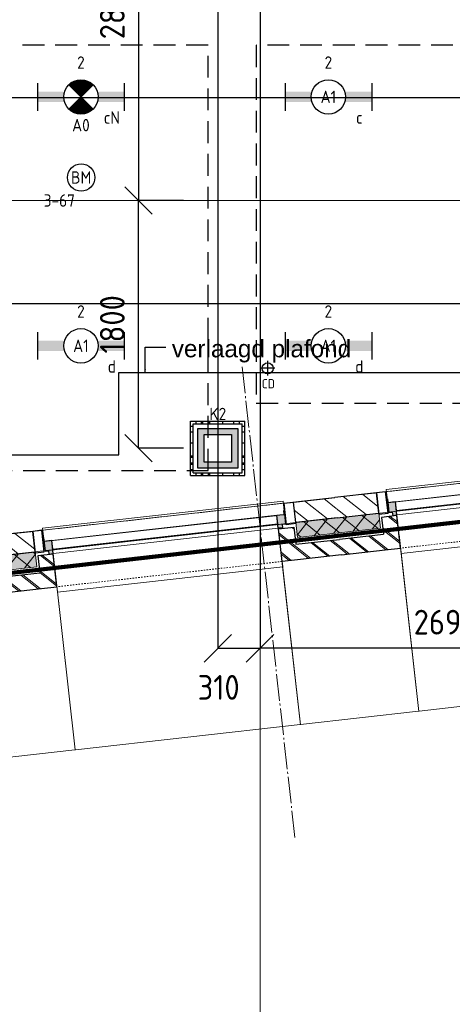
# Model space of a CAD drawing. Header units: millimetres. Extents: x -38031 to 110605, y -30229 to 92226.
# Tile 23 of 194: x 8302 to 11448, y -2345 to 4815. Entities that reach past the tile are written whole.
import ezdxf
from ezdxf.enums import TextEntityAlignment as Align

# ---------------------------------------------------------------- set-up
doc = ezdxf.new("R2010")
doc.units = ezdxf.units.MM
doc.header["$LTSCALE"] = 50
doc.set_wipeout_variables(frame=1)
doc.header["$PDMODE"] = 1
for name, pattern in [('HIDDEN', [9.525, 6.35, -3.175]), ('HIDDEN2', [4.7625, 3.175, -1.5875]), ('STYLE_01', [0.41664, 0.20828, -0.20836]), ('STYLE_07', [1.875, 0.625, -0.20828, 0.625, -0.20836, 0.06943, -0.13893]), ('STYLE_11', [5, 3.888855, -0.416718, 0.277786, -0.416641])]:
    doc.linetypes.add(name, pattern=pattern)
for name, color, linetype, lineweight in [('00 ALGEMEEN', 7, 'Continuous', 15), ('05 LINE-.Stramien', 1, 'STYLE_11', 15), ('05 LINE-0.10 grijs', 8, 'Continuous', 9), ('21 WAND BUITEN-21F_baksteen', 7, 'Continuous', 25), ('21 WAND BUITEN-21F_kalkzandsteen', 7, 'Continuous', 25), ('21 WAND BUITEN-29_isolatie', 1, 'Continuous', 15), ('Guides', 203, 'Continuous', 13), ('koppenmaten', 163, 'Continuous', 15), ('stramien', 1, 'Continuous', 15)]:
    doc.layers.add(name, color=color, linetype=linetype, lineweight=lineweight)
for name, color, linetype in [('AL$1A---_ALGEMEEN', 8, 'Continuous'), ('AL------_MAATV', 200, 'Continuous'), ('AL------_MAATVOERING', 2, 'Continuous'), ('AL------_SPARING', 2, 'Continuous'), ('AM$1A---_ARCERING', 8, 'Continuous'), ('AT$1A---_TEKST025', 8, 'Continuous'), ('AT$1A---_TEKST100', 8, 'Continuous'), ('BOUWKUNDIG', 8, 'Continuous'), ('brandscheiding', 5, 'HIDDEN'), ('EB6511--_ATTRIB', 2, 'Continuous'), ('EL6222--', 3, 'Continuous'), ('EL6311--', 3, 'Continuous'), ('el6311--nv', 7, 'Continuous'), ('EL6511--', 3, 'Continuous'), ('LICHT_TEXT018', 1, 'Continuous'), ('versterkte strook', 7, 'Continuous'), ('Vloerdoos (2e)', 51, 'Continuous'), ('Vloerdoos (OUD)', 51, 'Continuous')]:
    doc.layers.add(name, color=color, linetype=linetype)
doc.styles.add('Arial', font='ARIAL.TTF')
doc.styles.add('BURO-018', font='iso.shx', dxfattribs={"height": 90})
doc.styles.get("Standard").update_dxf_attribs({"font": 'iso.shx'})
doc.dimstyles.new('STABICAD', dxfattribs={"dimscale": 100, "dimtxt": 1.8, "dimasz": 2, "dimexe": 0, "dimexo": 2.5, "dimgap": 1.5, "dimtad": 0, "dimdec": 0, "dimrnd": 10, "dimzin": 0, "dimdsep": 46, "dimtxsty": 'Standard', "dimblk1": 'OBLIQUE', "dimblk2": 'OBLIQUE', "dimsah": 1, "dimcen": -3, "dimadec": 0, "dimazin": 0, "dimtfac": 1, "dimtdec": 0, "dimtofl": 0, "dimtmove": 2, "dimatfit": 3, "dimfxl": 0, "dimtvp": 1.055556, "dimtolj": 1, "dimtzin": 0, "dimarcsym": 0})
doc.dimstyles.new('VyA', dxfattribs={"dimtxt": 2.272868, "dimasz": 2.120801, "dimexe": 1.5, "dimexo": 1.59, "dimgap": 0.5, "dimtad": 1, "dimdec": 0, "dimzin": 11, "dimtxsty": 'Arial', "dimblk": 'VW_SLASH', "dimcen": 0, "dimdle": 1, "dimazin": 0, "dimtfac": 0.8, "dimtdec": 0, "dimtix": 1, "dimtmove": 0, "dimatfit": 0, "dimldrblk": 'VW_FILLEDARROW', "dimfxl": 0, "dimfrac": 2, "dimtolj": 1, "dimtzin": 11, "dimarcsym": 0})
pattern_1 = [(45, (0, 0), (70.7107, -70.7107), []), (45, (7.07, -7.07), (70.7107, -70.7107), [])]
pattern_2 = [(135, (0, 0), (70.7107, 70.7107), []), (45, (299.34, -299.34), (70.7107, -70.7107), [])]
pattern_3 = [(45, (0, 0), (70.7107, -70.7107), [])]

# ---------------------------------------------------------------- blocks, each defined once
blk = doc.blocks.new('_Oblique')
at = {"color": 0, "linetype": 'ByBlock', "lineweight": -2}
blk.add_line((-0.5, -0.5), (0.5, 0.5), dxfattribs=at)
blk = doc.blocks.new('*D175')
at = {"layer": 'AL------_MAATVOERING', "color": 0, "lineweight": -2}
for p, q in [((10050, 16248.4), (10050, 243.8)), ((12742.4, 16248.4), (12742.4, 243.8)), ((12742.4, 243.8), (10050, 243.8))]:
    blk.add_line(p, q, dxfattribs=at)
at = {"layer": 'Defpoints', "color": 0}
for p in [(10050, 16498.4), (12742.4, 16498.4), (10050, 243.8)]:
    blk.add_point(p, dxfattribs=at)
at = {"layer": 'AL------_MAATVOERING', "color": 0, "lineweight": -2, "xscale": 200, "yscale": 200, "zscale": 200, "rotation": 180}
blk.add_blockref('_Oblique', (10050, 243.8), dxfattribs=at)
at = {"layer": 'AL------_MAATVOERING', "color": 0, "lineweight": -2, "xscale": 200, "yscale": 200, "zscale": 200}
blk.add_blockref('_Oblique', (12742.4, 243.8), dxfattribs=at)
at = {"layer": 'AL------_MAATVOERING', "color": 0, "insert": (11396.2, 433.8), "char_height": 180, "attachment_point": 5}
blk.add_mtext('\\A1;2690', dxfattribs=at)
blk = doc.blocks.new('*D183')
at = {"layer": 'AL------_MAATVOERING', "color": 0, "lineweight": -2}
for p, q in [((9742.4, 6048.4), (9742.4, 243.8)), ((10050, 6048.4), (10050, 243.8)), ((9742.4, 243.8), (10050, 243.8))]:
    blk.add_line(p, q, dxfattribs=at)
at = {"layer": 'Defpoints', "color": 0}
for p in [(9742.4, 6298.4), (10050, 6298.4), (10050, 243.8)]:
    blk.add_point(p, dxfattribs=at)
at = {"layer": 'AL------_MAATVOERING', "color": 0, "lineweight": -2, "xscale": 200, "yscale": 200, "zscale": 200, "rotation": 180}
blk.add_blockref('_Oblique', (9742.4, 243.8), dxfattribs=at)
at = {"layer": 'AL------_MAATVOERING', "color": 0, "lineweight": -2, "xscale": 200, "yscale": 200, "zscale": 200}
blk.add_blockref('_Oblique', (10050, 243.8), dxfattribs=at)
at = {"layer": 'AL------_MAATVOERING', "color": 0, "insert": (9748.8, -40.6), "char_height": 180, "attachment_point": 5}
blk.add_mtext('\\A1;310', dxfattribs=at)
blk = doc.blocks.new('*D192')
at = {"layer": 'AL------_MAATVOERING', "color": 0, "lineweight": -2}
for p, q in [((9492.4, 3500), (9165.3, 3500)), ((9165.3, 1698.4), (9165.3, 3500)), ((9492.4, 1698.4), (9165.3, 1698.4))]:
    blk.add_line(p, q, dxfattribs=at)
at = {"layer": 'Defpoints', "color": 0}
for p in [(9165.3, 3500), (9742.4, 3500), (9742.4, 1698.4)]:
    blk.add_point(p, dxfattribs=at)
at = {"layer": 'AL------_MAATVOERING', "color": 0, "lineweight": -2, "xscale": 200, "yscale": 200, "zscale": 200}
for p, rotation in [((9165.3, 3500), 90), ((9165.3, 1698.4), 270)]:
    blk.add_blockref('_Oblique', p, dxfattribs=dict(at, rotation=rotation))
at = {"layer": 'AL------_MAATVOERING', "color": 0, "insert": (8975.3, 2599.2), "char_height": 180, "attachment_point": 5, "rotation": 90}
blk.add_mtext('\\A1;1800', dxfattribs=at)
blk = doc.blocks.new('*D193')
at = {"layer": 'AL------_MAATVOERING', "color": 0, "lineweight": -2}
for p, q in [((9492.4, 6298.4), (9165.3, 6298.4)), ((9165.3, 6298.4), (9165.3, 3500)), ((9492.4, 3500), (9165.3, 3500))]:
    blk.add_line(p, q, dxfattribs=at)
at = {"layer": 'Defpoints', "color": 0}
for p in [(9742.4, 6298.4), (9165.3, 3500), (9742.4, 3500)]:
    blk.add_point(p, dxfattribs=at)
at = {"layer": 'AL------_MAATVOERING', "color": 0, "lineweight": -2, "xscale": 200, "yscale": 200, "zscale": 200}
for p, rotation in [((9165.3, 6298.4), 90), ((9165.3, 3500), 270)]:
    blk.add_blockref('_Oblique', p, dxfattribs=dict(at, rotation=rotation))
at = {"layer": 'AL------_MAATVOERING', "color": 0, "insert": (8975.3, 4899.2), "char_height": 180, "attachment_point": 5, "rotation": 90}
blk.add_mtext('\\A1;2800', dxfattribs=at)
blk = doc.blocks.new('1115B6630')
at = {"color": 0}
for p, q in [((-6.3, 2), (-6.3, -2)), ((6.3, 2), (6.3, -2))]:
    blk.add_line(p, q, dxfattribs=at)
at = {"color": 0, "linetype": 'Continuous'}
blk.add_circle((0, 0), 2.5, dxfattribs=at)
at = {"color": 0}
for points in [[(-2.5, 0.75), (-6.3, 0.75), (-2.5, -0.75), (-6.3, -0.75)], [(2.5, 0.75), (6.3, 0.75), (2.5, -0.75), (6.3, -0.75)]]:
    blk.add_solid(points, dxfattribs=at)
at = {"color": 0, "linetype": 'Continuous', "style": 'BURO-018'}
for tag, p in [('E_GKAST', (0, 8)), ('E_GROEP', (0, 5)), ('E_SGROEP', (4.5, 5)), ('E_ARMCODE', (0, 0)), ('E_SLET', (4.5, -3))]:
    blk.add_attdef(tag, text='', height=1.8, dxfattribs=at).set_placement(p, align=Align.MIDDLE)
blk = doc.blocks.new('E00123')
at = {"color": 0, "linetype": 'Continuous'}
blk.add_circle((0, 0), 2, dxfattribs=at)
at = {"color": 0, "linetype": 'Continuous', "style": 'BURO-018'}
for tag, p in [('E_TEXT1', (0, 4.5)), ('E_TEXT2', (0, 0))]:
    blk.add_attdef(tag, text='', height=1.8, dxfattribs=at).set_placement(p, align=Align.MIDDLE)
at = {"color": 0, "linetype": 'Continuous', "style": 'BURO-018', "flags": 1}
blk.add_attdef('E_MATCODE', (0, 0), '', height=1.8, dxfattribs=at)
blk = doc.blocks.new('E00414')
at = {"color": 0, "linetype": 'Continuous'}
for p, q in [((-2.9, -2.9), (-2.9, 2.9)), ((-2.9, 2.9), (2.9, 2.9)), ((2.9, 2.9), (2.9, -2.9)), ((-2, 2), (2, 2)), ((-2, -2), (-2, 2)), ((2, 2), (2, -2)), ((2, -2), (-2, -2)), ((2.9, -2.9), (-2.9, -2.9))]:
    blk.add_line(p, q, dxfattribs=at)
at = {"color": 0}
for points in [[(-2.9, 2.9), (2.9, 2.9), (-2, 2), (2, 2)], [(-2, -2), (-2.9, -2.9), (-2, 2), (-2.9, 2.9)], [(2, 2), (2.9, 2.9), (2, -2), (2.9, -2.9)], [(2, -2), (2.9, -2.9), (-2, -2), (-2.9, -2.9)]]:
    blk.add_solid(points, dxfattribs=at)
at = {"color": 0, "linetype": 'Continuous', "style": 'BURO-018'}
for tag, p in [('E_GKAST', (0, 8)), ('E_GROEP', (0, 5)), ('E_SGROEP', (4.5, 5))]:
    blk.add_attdef(tag, text='', height=1.8, dxfattribs=at).set_placement(p, align=Align.MIDDLE)
at = {"color": 0, "linetype": 'Continuous', "style": 'BURO-018', "flags": 1}
for tag, p in [('E_VERMCODE', (13, 5)), ('E_MATCODE', (0, 0))]:
    blk.add_attdef(tag, text='', height=1.8, dxfattribs=at).set_placement(p, align=Align.MIDDLE)
blk = doc.blocks.new('E00018')
at = {"color": 0, "linetype": 'Continuous'}
for p, q in [((-1.77, -1.77), (1.77, 1.77)), ((1.77, -1.77), (-1.77, 1.77))]:
    blk.add_line(p, q, dxfattribs=at)
at = {"color": 0, "linetype": 'Continuous', "const_width": 2.5}
for points in [[(-0.88, 0.88, -0.198912), (0, 1.25, -0.198912), (0.88, 0.88, -1)], [(-0.88, -0.88, 0.198912), (0, -1.25, 0.198912), (0.88, -0.88, 1)]]:
    blk.add_lwpolyline(points, format="xyb", dxfattribs=at)
blk = doc.blocks.new('1115B6630-NO1')
at = {"color": 0}
for p, q in [((-6.3, 2), (-6.3, -2)), ((6.3, 2), (6.3, -2))]:
    blk.add_line(p, q, dxfattribs=at)
at = {"color": 0, "linetype": 'Continuous'}
blk.add_circle((0, 0), 2.5, dxfattribs=at)
at = {"color": 0}
for points in [[(-2.5, 0.75), (-6.3, 0.75), (-2.5, -0.75), (-6.3, -0.75)], [(2.5, 0.75), (6.3, 0.75), (2.5, -0.75), (6.3, -0.75)]]:
    blk.add_solid(points, dxfattribs=at)
at = {"color": 0, "zscale": 50}
blk.add_blockref('E00018', (0, 0), dxfattribs=at)
at = {"color": 0, "linetype": 'Continuous', "style": 'BURO-018'}
for tag, p in [('E_GKAST', (0, 8)), ('E_GROEP', (0, 5)), ('E_SGROEP', (4.5, 5)), ('E_ARMCODE', (0, 0)), ('E_SLET', (4.5, -3))]:
    blk.add_attdef(tag, text='', height=1.8, dxfattribs=at).set_placement(p, align=Align.MIDDLE)
blk = doc.blocks.new('Centraaldoos')
at = {"color": 1, "linetype": 'Continuous'}
for p, q in [((-2, 0), (2, 0)), ((0, -2), (0, 2))]:
    blk.add_line(p, q, dxfattribs=at)
at = {"color": 0, "linetype": 'Continuous'}
blk.add_circle((0, 0), 1.5, dxfattribs=at)
at = {"color": 0, "linetype": 'Continuous', "style": 'BURO-018'}
blk.add_attdef('AL_POSNR', text='', height=1.8, dxfattribs=at).set_placement((0, 3), align=Align.CENTER)
at = {"color": 0, "linetype": 'Continuous', "style": 'BURO-018', "flags": 1}
blk.add_attdef('AL_OMS', (0, 0), '', height=1.8, dxfattribs=at)
at = {"layer": 'AL------_MAATV', "style": 'BURO-018'}
blk.add_text('CD', height=2.531, rotation=180, dxfattribs=at).set_placement((1.61, 5.48))
blk = doc.blocks.new('VLOERDOOS (2e)')
at = {"layer": 'Vloerdoos (OUD)'}
for p, q in [((0, 395), (395, 395)), ((0, 395), (0, 0)), ((20, 375), (20, 20)), ((20, 375), (375, 375)), ((40, 375), (40, 395)), ((80, 375), (80, 395)), ((90, 375), (90, 395)), ((130, 375), (130, 395)), ((140, 375), (140, 395)), ((235, 375), (235, 395)), ((315, 375), (315, 395)), ((355, 375), (355, 395)), ((375, 375), (375, 20)), ((395, 395), (395, 0)), ((0, 355), (20, 355)), ((0, 315), (20, 315)), ((0, 305), (20, 305)), ((375, 355), (395, 355)), ((375, 315), (395, 315)), ((375, 305), (395, 305)), ((0, 265), (20, 265)), ((0, 255), (20, 255)), ((375, 265), (395, 265)), ((375, 255), (395, 255)), ((0, 160), (20, 160)), ((375, 160), (395, 160)), ((0, 80), (20, 80)), ((375, 80), (395, 80)), ((0, 40), (20, 40)), ((0, 0), (395, 0)), ((20, 20), (375, 20)), ((40, 0), (40, 20)), ((80, 0), (80, 20)), ((90, 0), (90, 20)), ((130, 0), (130, 20)), ((140, 0), (140, 20)), ((235, 0), (235, 20)), ((315, 0), (315, 20)), ((355, 0), (355, 20)), ((375, 40), (395, 40))]:
    blk.add_line(p, q, dxfattribs=at)
blk = doc.blocks.new('txt 1_100 verlaagd plafond')
at = {"layer": 'AL$1A---_ALGEMEEN', "color": 0}
for p, q in [((-1830, 0), (-1830, 182.6)), ((-1830, 182.6), (-1680, 182.6))]:
    blk.add_line(p, q, dxfattribs=at)
blk.add_solid([(-1830, 0), (-1836.7, 25), (-1823.3, 25)], dxfattribs=at)
at = {"layer": 'AT$1A---_TEKST100', "insert": (-983.5, 235.8), "char_height": 126.27, "attachment_point": 2, "line_spacing_factor": 0.967741, "style": 'Arial'}
blk.add_mtext('{\\C256;\\lverlaagd plafond}', dxfattribs=at)
blk = doc.blocks.new('zijdetail kozijn 2kops')
at = {"color": 0}
blk.add_wipeout([(-63, 420), (-130, 420), (-130, 262), (-63, 262)], dxfattribs=at).dxf.layer = 'AL$1A---_ALGEMEEN'
at = {"layer": 'AM$1A---_ARCERING', "linetype": 'Continuous', "lineweight": 0}
blk.add_hatch(color=256, dxfattribs=at).paths.add_polyline_path([(-54.2, 338), (-54.2, 366), (-56, 366), (-56, 266), (-31, 266), (-31, 243), (0, 243), (0, 338), (-22, 338)])
at = {"layer": 'AL$1A---_ALGEMEEN', "color": 0}
for points in [[(-63, 420), (-130, 420), (-130, 262), (-63, 262)], [(-54.2, 338), (-54.2, 366), (-56, 366), (-56, 266), (-31, 266), (-31, 243), (0, 243), (0, 338), (-22, 338)]]:
    blk.add_lwpolyline(points, close=True, dxfattribs=at)
blk = doc.blocks.new('31x_alu-1e-mk106b-p')
at = {"color": 0}
blk.add_wipeout([(-338, 1648), (-338, 0), (-276, 0), (-276, 1648)], dxfattribs=at).dxf.layer = '05 LINE-0.10 grijs'
at = {"layer": '05 LINE-0.10 grijs', "color": 0}
for points in [[(-435, 1704), (-338, 1704), (-338, -56), (-435, -56)], [(-338, 1648), (-338, 0), (-276, 0), (-276, 1648)]]:
    blk.add_lwpolyline(points, close=True, dxfattribs=at)
at = {"layer": '00 ALGEMEEN', "color": 0, "xscale": -1, "rotation": 90}
blk.add_blockref('zijdetail kozijn 2kops', (0, 1648), dxfattribs=at)
at = {"layer": '00 ALGEMEEN', "color": 0, "rotation": 90}
blk.add_blockref('zijdetail kozijn 2kops', (0, 0), dxfattribs=at)
at = {"layer": '05 LINE-0.10 grijs', "color": 0, "linetype": 'STYLE_01'}
blk.add_line((-420, 1711), (-420, -63), dxfattribs=at)
at = {"layer": '05 LINE-0.10 grijs', "color": 0}
blk.add_lwpolyline([(-243, 1648), (40, 1648), (40, 0), (-243, 0)], close=True, dxfattribs=at)
at = {"color": 0}
blk.add_wipeout([(-113, -113), (-113, -434), (0, -434), (0, -113), (0, 0), (-238, 0), (-238, -113), (-114, -113)], dxfattribs=at).dxf.layer = '21 WAND BUITEN-21F_baksteen'
at = {"layer": 'AM$1A---_ARCERING', "linetype": 'Continuous', "lineweight": 5}
h = blk.add_hatch(dxfattribs=at)
h.set_pattern_fill('BAKSTEEN', color=256, style=0, pattern_type=2)
h.set_pattern_definition(pattern_1)
edge = h.paths.add_edge_path()
edge.add_line((-113, -113), (-113, -434))
edge.add_line((-113, -434), (0, -434))
edge.add_line((0, -434), (0, -113))
edge.add_line((0, -113), (0, 0))
edge.add_line((0, 0), (-238, 0))
edge.add_line((-238, 0), (-238, -113))
edge.add_line((-238, -113), (-114, -113))
at = {"layer": 'AM$1A---_ARCERING', "linetype": 'Continuous', "lineweight": 0}
blk.add_hatch(color=256, dxfattribs=at).paths.add_polyline_path([(-160, -130), (-270, -130), (-270, -434), (-160, -434)])
at = {"layer": 'AM$1A---_ARCERING', "linetype": 'Continuous', "lineweight": 5}
h = blk.add_hatch(dxfattribs=at)
h.set_pattern_fill('ISOLATIE', color=256, style=0, pattern_type=2)
h.set_pattern_definition(pattern_2)
h.paths.add_polyline_path([(-160, -130), (-270, -130), (-270, -434), (-160, -434)])
at = {"layer": '05 LINE-0.10 grijs', "color": 0, "linetype": 'STYLE_01'}
blk.add_line((0, 1648), (0, 0), dxfattribs=at)
at = {"layer": '21 WAND BUITEN-21F_baksteen', "color": 0}
blk.add_line((-113, -113), (-113, -434), dxfattribs=at)
at = {"layer": '21 WAND BUITEN-21F_baksteen', "color": 0, "flags": 128}
blk.add_lwpolyline([(0, -434), (0, -113), (0, 0), (-238, 0), (-238, -113), (-114, -113)], dxfattribs=at)
at = {"layer": '21 WAND BUITEN-29_isolatie', "color": 0}
blk.add_line((-160, -434), (-160, -130), dxfattribs=at)
at = {"layer": '21 WAND BUITEN-29_isolatie', "color": 0, "flags": 128}
blk.add_lwpolyline([(-160, -130), (-270, -130), (-270, -434)], dxfattribs=at)
at = {"color": 0}
for points, layer in [([(-113, 1761), (-113, 2082), (0, 2082), (0, 1761), (0, 1648), (-238, 1648), (-238, 1761), (-114, 1761)], '21 WAND BUITEN-21F_baksteen'), ([(-420, -130), (-420, -434), (-270, -434), (-270, -130)], '21 WAND BUITEN-21F_kalkzandsteen')]:
    blk.add_wipeout(points, dxfattribs=at).dxf.layer = layer
at = {"layer": 'AM$1A---_ARCERING', "linetype": 'Continuous', "lineweight": 0}
blk.add_hatch(color=256, dxfattribs=at).paths.add_polyline_path([(-160, 1778), (-270, 1778), (-270, 2082), (-160, 2082)])
at = {"layer": 'AM$1A---_ARCERING', "linetype": 'Continuous', "lineweight": 5}
h = blk.add_hatch(dxfattribs=at)
h.set_pattern_fill('ISOLATIE', color=256, style=0, pattern_type=2)
h.set_pattern_definition(pattern_2)
h.paths.add_polyline_path([(-160, 1778), (-270, 1778), (-270, 2082), (-160, 2082)])
h = blk.add_hatch(dxfattribs=at)
h.set_pattern_fill('BAKSTEEN', color=256, style=0, pattern_type=2)
h.set_pattern_definition(pattern_1)
edge = h.paths.add_edge_path()
edge.add_line((-113, 1761), (-113, 2082))
edge.add_line((-113, 2082), (0, 2082))
edge.add_line((0, 2082), (0, 1761))
edge.add_line((0, 1761), (0, 1648))
edge.add_line((0, 1648), (-238, 1648))
edge.add_line((-238, 1648), (-238, 1761))
edge.add_line((-238, 1761), (-114, 1761))
h = blk.add_hatch(dxfattribs=at)
h.set_pattern_fill('KALKZANDSTEEN', color=256, style=0, pattern_type=2)
h.set_pattern_definition(pattern_3)
h.paths.add_polyline_path([(-420, -130), (-420, -434), (-270, -434), (-270, -130)])
at = {"layer": '21 WAND BUITEN-21F_baksteen', "color": 0}
blk.add_line((-113, 1761), (-113, 2082), dxfattribs=at)
at = {"layer": '21 WAND BUITEN-21F_baksteen', "color": 0, "flags": 128}
blk.add_lwpolyline([(0, 2082), (0, 1761), (0, 1648), (-238, 1648), (-238, 1761), (-114, 1761)], dxfattribs=at)
at = {"layer": '21 WAND BUITEN-21F_kalkzandsteen', "color": 0}
blk.add_line((-420, -130), (-420, -434), dxfattribs=at)
at = {"layer": '21 WAND BUITEN-21F_kalkzandsteen', "color": 0, "flags": 128}
blk.add_lwpolyline([(-270, -434), (-270, -130), (-420, -130)], dxfattribs=at)
at = {"layer": '21 WAND BUITEN-29_isolatie', "color": 0}
blk.add_line((-160, 2082), (-160, 1778), dxfattribs=at)
at = {"layer": '21 WAND BUITEN-29_isolatie', "color": 0, "flags": 128}
blk.add_lwpolyline([(-160, 1778), (-270, 1778), (-270, 2082)], dxfattribs=at)
at = {"color": 0}
blk.add_wipeout([(-420, 1778), (-420, 2082), (-270, 2082), (-270, 1778)], dxfattribs=at).dxf.layer = '21 WAND BUITEN-21F_kalkzandsteen'
at = {"layer": 'AM$1A---_ARCERING', "linetype": 'Continuous', "lineweight": 5}
h = blk.add_hatch(dxfattribs=at)
h.set_pattern_fill('KALKZANDSTEEN', color=256, style=0, pattern_type=2)
h.set_pattern_definition(pattern_3)
h.paths.add_polyline_path([(-420, 1778), (-420, 2082), (-270, 2082), (-270, 1778)])
at = {"layer": '21 WAND BUITEN-21F_kalkzandsteen', "color": 0}
blk.add_line((-420, 1778), (-420, 2082), dxfattribs=at)
at = {"layer": '21 WAND BUITEN-21F_kalkzandsteen', "color": 0, "flags": 128}
blk.add_lwpolyline([(-270, 2082), (-270, 1778), (-420, 1778)], dxfattribs=at)
blk = doc.blocks.new('VW_SLASH')
at = {"layer": 'AL$1A---_ALGEMEEN', "color": 0, "linetype": 'ByBlock', "lineweight": -2}
blk.add_line((0, 0), (-1, 0), dxfattribs=at)
at = {"layer": 'AL$1A---_ALGEMEEN', "color": 0, "linetype": 'ByBlock', "lineweight": 5}
blk.add_line((0.5, 0.5), (-0.5, -0.5), dxfattribs=at)
blk = doc.blocks.new('*D1145')
at = {"layer": 'koppenmaten', "color": 0, "lineweight": -2}
for p, q in [((-77549, -170.4), (-77549, -1464.8)), ((-75901, -170.4), (-75901, -1464.8)), ((-77546.9, -1463.3), (-75903.1, -1463.3))]:
    blk.add_line(p, q, dxfattribs=at)
at = {"layer": 'koppenmaten', "color": 0, "lineweight": -2, "xscale": 2.12080078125, "yscale": 2.12080078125, "zscale": 2.12080078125, "rotation": 180}
blk.add_blockref('VW_SLASH', (-77549, -1463.3), dxfattribs=at)
at = {"layer": 'koppenmaten', "color": 0, "lineweight": -2, "xscale": 2.12080078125, "yscale": 2.12080078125, "zscale": 2.12080078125}
blk.add_blockref('VW_SLASH', (-75901, -1463.3), dxfattribs=at)
at = {"layer": 'AT$1A---_TEKST025', "insert": (-76725, -1437.1), "char_height": 2.273, "attachment_point": 5, "style": 'Arial'}
blk.add_mtext('\\A1;13K+V=82400', dxfattribs=at)
blk = doc.blocks.new('VW_FILLEDARROW')
at = {"layer": 'AL$1A---_ALGEMEEN', "color": 0, "lineweight": -2}
blk.add_solid([(0, 0), (0.5, 0.5), (0.5, -0.5)], dxfattribs=at)
blk = doc.blocks.new('*D1146')
at = {"layer": 'koppenmaten', "color": 0, "lineweight": -2}
for p, q in [((-78417, -209), (-78417, -1464.8)), ((-77549, -159), (-77549, -1464.8)), ((-78414.9, -1463.3), (-77551.1, -1463.3))]:
    blk.add_line(p, q, dxfattribs=at)
at = {"layer": 'koppenmaten', "color": 0, "lineweight": -2, "xscale": 2.12080078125, "yscale": 2.12080078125, "zscale": 2.12080078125, "rotation": 180}
blk.add_blockref('VW_SLASH', (-78417, -1463.3), dxfattribs=at)
at = {"layer": 'koppenmaten', "color": 0, "lineweight": -2, "xscale": 2.12080078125, "yscale": 2.12080078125, "zscale": 2.12080078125}
blk.add_blockref('VW_SLASH', (-77549, -1463.3), dxfattribs=at)
at = {"layer": 'AT$1A---_TEKST025', "insert": (-77983, -1437.1), "char_height": 2.273, "attachment_point": 5, "style": 'Arial'}
blk.add_mtext('\\A1;7K-V=43400', dxfattribs=at)
blk = doc.blocks.new('*D1147')
at = {"layer": 'koppenmaten', "color": 0, "lineweight": -2}
for p, q in [((-80065, -199), (-80065, -1464.8)), ((-78417, -199), (-78417, -1464.8)), ((-80062.9, -1463.3), (-78419.1, -1463.3))]:
    blk.add_line(p, q, dxfattribs=at)
at = {"layer": 'koppenmaten', "color": 0, "lineweight": -2, "xscale": 2.12080078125, "yscale": 2.12080078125, "zscale": 2.12080078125, "rotation": 180}
blk.add_blockref('VW_SLASH', (-80065, -1463.3), dxfattribs=at)
at = {"layer": 'koppenmaten', "color": 0, "lineweight": -2, "xscale": 2.12080078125, "yscale": 2.12080078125, "zscale": 2.12080078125}
blk.add_blockref('VW_SLASH', (-78417, -1463.3), dxfattribs=at)
at = {"layer": 'AT$1A---_TEKST025', "insert": (-79241, -1437.1), "char_height": 2.273, "attachment_point": 5, "style": 'Arial'}
blk.add_mtext('\\A1;13K+V=82400', dxfattribs=at)
blk = doc.blocks.new('*D1148')
at = {"layer": 'koppenmaten', "color": 0, "lineweight": -2}
for p, q in [((-80933, -199), (-80933, -1464.8)), ((-80065, -152.9), (-80065, -1464.8)), ((-80930.9, -1463.3), (-80067.1, -1463.3))]:
    blk.add_line(p, q, dxfattribs=at)
at = {"layer": 'koppenmaten', "color": 0, "lineweight": -2, "xscale": 2.12080078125, "yscale": 2.12080078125, "zscale": 2.12080078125, "rotation": 180}
blk.add_blockref('VW_SLASH', (-80933, -1463.3), dxfattribs=at)
at = {"layer": 'koppenmaten', "color": 0, "lineweight": -2, "xscale": 2.12080078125, "yscale": 2.12080078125, "zscale": 2.12080078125}
blk.add_blockref('VW_SLASH', (-80065, -1463.3), dxfattribs=at)
at = {"layer": 'AT$1A---_TEKST025', "insert": (-80499, -1437.1), "char_height": 2.273, "attachment_point": 5, "style": 'Arial'}
blk.add_mtext('\\A1;7K-V=43400', dxfattribs=at)
blk = doc.blocks.new('metselwerk zo gevel 1e verd')
at = {"layer": '00 ALGEMEEN', "color": 8, "rotation": 269.999999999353}
blk.add_blockref('31x_alu-1e-mk106b-p', (-77549, -270.32735), dxfattribs=at)
blk.add_blockref('31x_alu-1e-mk106b-p', (-80065, -270.32735), dxfattribs=at)
at = {"layer": 'koppenmaten', "color": 8}
dim = blk.add_linear_dim(base=(-75901, -1463.28595), p1=(-77549, -168.82735), p2=(-75901, -168.82735), dimstyle='VyA', override={"dimtxt": 2.272868, "dimgap": 25, "dimlfac": 50, "dimpost": '13K+V=<>', "dimtxsty": 'Arial', "dimtmove": 2}, dxfattribs=at)
dim.commit()
dim.dimension.update_dxf_attribs({"geometry": '*D1145', "text_midpoint": (-76725, -1437.12471)})
at = {"layer": '05 LINE-.Stramien', "color": 8}
blk.add_line((-78547.834, -2275.00786), (-78547.834, 1174.99214), dxfattribs=at)
at = {"layer": 'Guides', "color": 8}
for p, q in [((-93461, 150), (15460, 150)), ((-93461, 0), (15460, 0))]:
    blk.add_line(p, q, dxfattribs=at)
at = {"layer": 'koppenmaten', "color": 8}
for base, p1, p2, override, picture, middle in [((-80065, -1463.28595), (-80933, -197.44536), (-80065, -151.32735), {"dimtxt": 2.272868, "dimgap": 25, "dimlfac": 50, "dimpost": '7K-V=<>', "dimtxsty": 'Arial', "dimtmove": 2}, '*D1148', (-80499, -1437.12471)), ((-78417, -1463.28595), (-80065, -197.44536), (-78417, -197.44536), {"dimtxt": 2.272868, "dimgap": 25, "dimlfac": 50, "dimpost": '13K+V=<>', "dimtxsty": 'Arial', "dimtmove": 2}, '*D1147', (-79241, -1437.12471)), ((-77549, -1463.28595), (-78417, -207.44536), (-77549, -157.44536), {"dimtxt": 2.272868, "dimgap": 25, "dimlfac": 50, "dimpost": '7K-V=<>', "dimtxsty": 'Arial', "dimtmove": 2}, '*D1146', (-77983, -1437.12471))]:
    dim = blk.add_linear_dim(base=base, p1=p1, p2=p2, dimstyle='VyA', override=override, dxfattribs=at)
    dim.commit()
    dim.dimension.update_dxf_attribs({"geometry": picture, "text_midpoint": middle})
blk = doc.blocks.new('200254 W 211 30-06-2008')
at = {"layer": 'AL$1A---_ALGEMEEN'}
blk.add_lwpolyline([(19014.31, 3111.95), (19000.21, 3111.95), (19000.21, 3036.95), (19107.21, 3036.95), (19107.21, 3048.95), (19215.21, 3048.95), (19215.21, 3060.95), (19293.43, 3060.95), (19293.43, 3296.86), (19291.65, 3296.86), (19291.65, 3307.22), (19293.43, 3307.22), (19293.43, 3425.06), (19244.95, 3425.06), (19244.95, 3335.13), (19242.05, 3335.13), (19234.33, 3335.13), (19219.33, 3335.13), (19219.33, 3223.35), (19014.31, 3223.35)], close=True, dxfattribs=at)
at = {"layer": 'stramien', "linetype": 'STYLE_07', "ltscale": 50}
for p, q in [((19235.75, 2695.43), (19235.75, 4240.03)), ((18888.74, 2999.55), (21031.95, 3240.24)), ((18923.73, 3085.95), (21069.72, 3085.95))]:
    blk.add_line(p, q, dxfattribs=at)
at = {"layer": 'AL$1A---_ALGEMEEN', "xscale": 0.02, "yscale": 0.02, "zscale": 0.02}
blk.add_blockref('txt 1_100 verlaagd plafond', (19255.63, 3060.95), dxfattribs=at)
at = {"layer": '00 ALGEMEEN', "color": 0, "xscale": 0.02, "yscale": 0.02, "zscale": 0.02, "rotation": 6.40755072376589}
blk.add_blockref('metselwerk zo gevel 1e verd', (20796.89, 3213.85), dxfattribs=at)

msp = doc.modelspace()

# ---------------------------------------------------------------- block references
at = {"layer": 'BOUWKUNDIG', "xscale": 50, "yscale": 50, "zscale": 50}
msp.add_blockref('200254 W 211 30-06-2008', (-951737.5, -150797.3), dxfattribs=at)

# ---------------------------------------------------------------- next in the draw order: linework, layer by layer
at = {"layer": 'brandscheiding', "const_width": 30}
msp.add_lwpolyline([(15050, 46590), (-2480, 46590), (-2480, 29110), (9780, 29110), (9780, 16720), (-2690, 16720), (-2690, 12840), (-4290, 12840), (-4290, -630), (27516.7, 2979.6)], dxfattribs=at)
at = {"layer": 'LICHT_TEXT018', "linetype": 'HIDDEN2'}
for points in [[(6422, 1536.4), (9672, 1536.4), (9672, 4628.5), (6422, 4628.5)], [(10022, 2027.3), (12881.7, 2027.3), (12881.7, 4628.5), (10022, 4628.5)]]:
    msp.add_lwpolyline(points, close=True, dxfattribs=at)
at = {"layer": 'versterkte strook'}
for p, q in [((-4181.9, 4250), (14345.1, 4250)), ((-4181.9, 2750), (14345.1, 2750))]:
    msp.add_line(p, q, dxfattribs=at)

# ---------------------------------------------------------------- next in the draw order: block references
at = {"layer": 'AL------_SPARING', "xscale": 26.66666666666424, "yscale": 26.66666666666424, "zscale": 26.66666666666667, "rotation": 180}
msp.add_blockref('Centraaldoos', (10105.2, 2280), dxfattribs=at)
at = {"layer": 'EL6222--'}
ref = msp.add_blockref('E00414', (9743, 1698), dxfattribs=dict(at, xscale=50, yscale=50, zscale=50))
ref.add_attrib('E_GROEP', 'K2', dxfattribs={"layer": '0', "color": 1, "linetype": 'Continuous', "height": 90, "style": 'BURO-018'}).set_placement((9743, 1948), align=Align.MIDDLE)
at = {"layer": 'EL6311--'}
ref = msp.add_blockref('1115B6630', (10547, 4253.2), dxfattribs=dict(at, xscale=50, yscale=50, zscale=50))
ref.add_attrib('E_ARMCODE', 'A1', dxfattribs={"layer": '0', "color": 1, "linetype": 'Continuous', "height": 90, "style": 'BURO-018'}).set_placement((10547, 4253.2), align=Align.MIDDLE)
ref.add_attrib('E_SLET', 'c', dxfattribs={"layer": '0', "color": 1, "linetype": 'Continuous', "height": 90, "style": 'BURO-018'}).set_placement((10772, 4103.2), align=Align.MIDDLE)
ref.add_attrib('E_GROEP', '2', dxfattribs={"layer": '0', "color": 1, "linetype": 'Continuous', "height": 90, "style": 'BURO-018'}).set_placement((10547, 4503.2), align=Align.MIDDLE)
ref = msp.add_blockref('1115B6630', (8747, 2443.1), dxfattribs=dict(at, xscale=50, yscale=50, zscale=50))
ref.add_attrib('E_ARMCODE', 'A1', dxfattribs={"layer": '0', "color": 1, "linetype": 'Continuous', "height": 90, "style": 'BURO-018'}).set_placement((8747, 2443.1), align=Align.MIDDLE)
ref.add_attrib('E_SLET', 'd', dxfattribs={"layer": '0', "color": 1, "linetype": 'Continuous', "height": 90, "style": 'BURO-018'}).set_placement((8972, 2293.1), align=Align.MIDDLE)
ref.add_attrib('E_GROEP', '2', dxfattribs={"layer": '0', "color": 1, "linetype": 'Continuous', "height": 90, "style": 'BURO-018'}).set_placement((8747, 2693.1), align=Align.MIDDLE)
ref = msp.add_blockref('1115B6630', (10547, 2443.1), dxfattribs=dict(at, xscale=50, yscale=50, zscale=50))
ref.add_attrib('E_ARMCODE', 'A1', dxfattribs={"layer": '0', "color": 1, "linetype": 'Continuous', "height": 90, "style": 'BURO-018'}).set_placement((10547, 2443.1), align=Align.MIDDLE)
ref.add_attrib('E_SLET', 'd', dxfattribs={"layer": '0', "color": 1, "linetype": 'Continuous', "height": 90, "style": 'BURO-018'}).set_placement((10772, 2293.1), align=Align.MIDDLE)
ref.add_attrib('E_GROEP', '2', dxfattribs={"layer": '0', "color": 1, "linetype": 'Continuous', "height": 90, "style": 'BURO-018'}).set_placement((10547, 2693.1), align=Align.MIDDLE)
at = {"layer": 'el6311--nv'}
ref = msp.add_blockref('1115B6630-NO1', (8747, 4253.2), dxfattribs=dict(at, xscale=50, yscale=50, zscale=50))
ref.add_attrib('E_ARMCODE', 'A0', dxfattribs={"layer": '0', "color": 1, "linetype": 'Continuous', "height": 90, "style": 'BURO-018'}).set_placement((8747, 4048), align=Align.MIDDLE)
ref.add_attrib('E_SLET', 'cN', dxfattribs={"layer": '0', "color": 1, "linetype": 'Continuous', "height": 90, "style": 'BURO-018'}).set_placement((8972, 4103.2), align=Align.MIDDLE)
ref.add_attrib('E_GROEP', '2', dxfattribs={"layer": '0', "color": 1, "linetype": 'Continuous', "height": 90, "style": 'BURO-018'}).set_placement((8747, 4503.2), align=Align.MIDDLE)
at = {"layer": 'EL6511--'}
ref = msp.add_blockref('E00123', (8748.8, 3667.4), dxfattribs=dict(at, xscale=50, yscale=50, zscale=50))
ref.add_attrib('E_TEXT2', 'BM', dxfattribs={"layer": 'EB6511--_ATTRIB', "color": 1, "linetype": 'Continuous', "height": 90, "style": 'BURO-018'}).set_placement((8748.8, 3667.4), align=Align.MIDDLE)
ref.add_attrib('E_TEXT1', '3-67', dxfattribs={"layer": 'EB6511--_ATTRIB', "color": 1, "linetype": 'Continuous', "height": 90, "style": 'BURO-018'}).set_placement((8589.9, 3500.1), align=Align.MIDDLE)
at = {"layer": 'Vloerdoos (2e)', "rotation": 90}
msp.add_blockref('VLOERDOOS (2e)', (9939.3, 1500.5), dxfattribs=at)

# ---------------------------------------------------------------- next in the draw order: dimensions: what is measured, and where the dimension line sits
at = {"layer": 'AL------_MAATVOERING'}
dim = msp.add_linear_dim(base=(10050, 243.8), p1=(12742.4, 16498.4), p2=(10050, 16498.4), dimstyle='STABICAD', dxfattribs=at)
dim.commit()
dim.dimension.update_dxf_attribs({"geometry": '*D175', "text_midpoint": (11396.2, 433.8)})
for p1, picture, middle in [((9742.4, 6298.4), '*D193', (8975.3, 4899.2)), ((9742.4, 1698.4), '*D192', (8975.3, 2599.2))]:
    dim = msp.add_linear_dim(base=(9165.3, 3500), p1=p1, p2=(9742.4, 3500), angle=90, dimstyle='STABICAD', dxfattribs=at)
    dim.commit()
    dim.dimension.update_dxf_attribs({"geometry": picture, "text_midpoint": middle})
dim = msp.add_linear_dim(base=(10050, 243.8), p1=(9742.4, 6298.4), p2=(10050, 6298.4), dimstyle='STABICAD', dxfattribs=at)
dim.commit()
dim.dimension.update_dxf_attribs({"geometry": '*D183', "text_midpoint": (9748.8, -40.6), "dimtype": 160})

doc.saveas('drawing.dxf')
